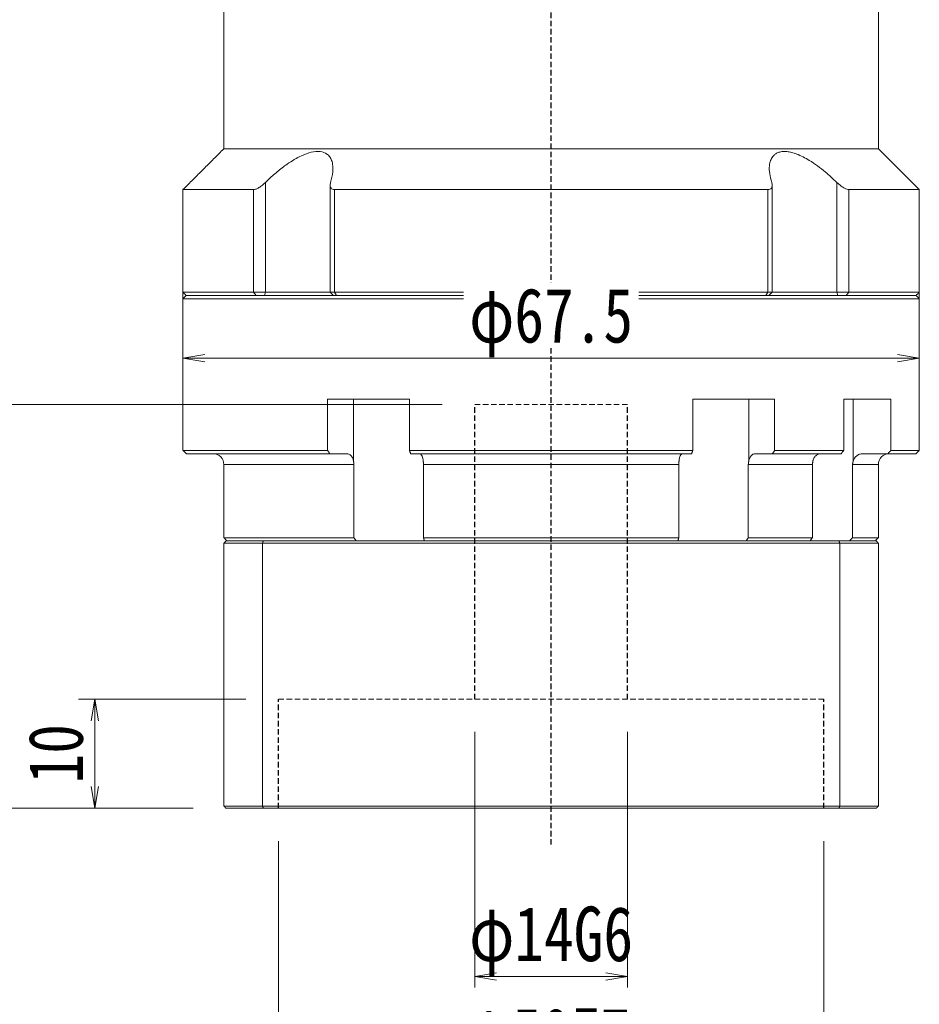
# Model space of a CAD drawing. Header units: millimetres. Extents: x -14 to 494, y -7 to 346.
# Tile 3 of 5: x 67 to 150, y 112 to 202. Entities that reach past the tile are written whole.
import ezdxf

# ---------------------------------------------------------------- set-up
doc = ezdxf.new("R2010")
doc.units = ezdxf.units.MM
doc.linetypes.add('DASHED', pattern=[0.75, 0.5, -0.25])
doc.layers.add('尺寸线层', color=3, linetype='Continuous', lineweight=18)
doc.styles.add('宋体', font='SimSun.ttf', dxfattribs={"width": 0.8})
doc.dimstyles.new('A水平标注$0', dxfattribs={"dimtxt": 3.5, "dimasz": 2, "dimexe": 1.5, "dimexo": 3, "dimgap": 1.1, "dimtad": 1, "dimtoh": 1, "dimdec": 4, "dimdsep": 46, "dimtxsty": '宋体', "dimblk": 'OPEN', "dimcen": 3, "dimclrd": 3, "dimclre": 3, "dimclrt": 6, "dimadec": 0, "dimazin": 0, "dimtm": 1e-09, "dimtfac": 1, "dimtdec": 4, "dimtix": 1, "dimtmove": 0, "dimatfit": 3, "dimldrblk": 'OPEN', "dimfxl": 0, "dimlwd": 13, "dimlwe": 13, "dimarcsym": 0})
doc.dimstyles.new('D直径标注φ25', dxfattribs={"dimtxt": 3.5, "dimasz": 2, "dimexe": 1, "dimexo": 3, "dimtad": 1, "dimtoh": 1, "dimdec": 1, "dimdsep": 46, "dimtxsty": '宋体', "dimblk": 'OPEN', "dimcen": 3, "dimclrd": 3, "dimclre": 3, "dimclrt": 130, "dimadec": 0, "dimazin": 0, "dimtm": 1e-09, "dimtfac": 1, "dimtdec": 1, "dimtmove": 0, "dimatfit": 0, "dimldrblk": 'OPEN', "dimfxl": 0, "dimlwd": 13, "dimlwe": 13, "dimarcsym": 0})

# ---------------------------------------------------------------- blocks, each defined once
blk = doc.blocks.new('_Open')
at = {"color": 0, "linetype": 'ByBlock', "lineweight": -2}
for p, q in [((-1, 0.167), (0, 0)), ((-1, -0.167), (0, 0)), ((0, 0), (-1, 0))]:
    blk.add_line(p, q, dxfattribs=at)
blk = doc.blocks.new('*D34')
at = {"layer": 'Defpoints', "color": 0, "transparency": 16777216}
for p in [(91.172, 129.838), (141.172, 129.838), (141.172, 105.094)]:
    blk.add_point(p, dxfattribs=at)
at = {"layer": '尺寸线层', "color": 3, "lineweight": 13, "transparency": 16777216}
for p, q in [((91.172, 126.838), (91.172, 104.094)), ((141.172, 126.838), (141.172, 104.094)), ((93.172, 105.094), (139.172, 105.094))]:
    blk.add_line(p, q, dxfattribs=at)
at = {"layer": '尺寸线层', "color": 3, "lineweight": 13, "transparency": 16777216, "xscale": 2, "yscale": 2, "zscale": 2, "rotation": 180}
blk.add_blockref('_Open', (91.172, 105.094), dxfattribs=at)
at = {"layer": '尺寸线层', "color": 3, "lineweight": 13, "transparency": 16777216, "xscale": 2, "yscale": 2, "zscale": 2}
blk.add_blockref('_Open', (141.172, 105.094), dxfattribs=at)
at = {"layer": '尺寸线层', "color": 130, "transparency": 16777216, "insert": (115.906, 108.331), "char_height": 5, "attachment_point": 5, "style": '宋体'}
blk.add_mtext('φ50E7', dxfattribs=at)
blk = doc.blocks.new('*D35')
at = {"layer": 'Defpoints', "color": 0, "transparency": 16777216}
for p in [(109.172, 139.838), (123.172, 139.838), (123.172, 114.41)]:
    blk.add_point(p, dxfattribs=at)
at = {"layer": '尺寸线层', "color": 3, "lineweight": 13, "transparency": 16777216}
for p, q in [((109.172, 136.838), (109.172, 113.41)), ((123.172, 136.838), (123.172, 113.41)), ((111.172, 114.41), (121.172, 114.41))]:
    blk.add_line(p, q, dxfattribs=at)
at = {"layer": '尺寸线层', "color": 3, "lineweight": 13, "transparency": 16777216, "xscale": 2, "yscale": 2, "zscale": 2, "rotation": 180}
blk.add_blockref('_Open', (109.172, 114.41), dxfattribs=at)
at = {"layer": '尺寸线层', "color": 3, "lineweight": 13, "transparency": 16777216, "xscale": 2, "yscale": 2, "zscale": 2}
blk.add_blockref('_Open', (123.172, 114.41), dxfattribs=at)
at = {"layer": '尺寸线层', "color": 130, "transparency": 16777216, "insert": (116.172, 117.646), "char_height": 5, "attachment_point": 5, "style": '宋体'}
blk.add_mtext('φ14G6', dxfattribs=at)
blk = doc.blocks.new('*D36')
at = {"layer": 'Defpoints', "color": 0, "transparency": 16777216}
for p in [(91.172, 139.838), (74.332, 129.838), (86.372, 129.838)]:
    blk.add_point(p, dxfattribs=at)
at = {"layer": '尺寸线层', "color": 3, "lineweight": 13, "transparency": 16777216}
for p, q in [((88.172, 139.838), (72.832, 139.838)), ((74.332, 137.838), (74.332, 131.838)), ((83.372, 129.838), (72.832, 129.838))]:
    blk.add_line(p, q, dxfattribs=at)
at = {"layer": '尺寸线层', "color": 3, "lineweight": 13, "transparency": 16777216, "xscale": 2, "yscale": 2, "zscale": 2}
for p, rotation in [((74.332, 139.838), 90), ((74.332, 129.838), 270)]:
    blk.add_blockref('_Open', p, dxfattribs=dict(at, rotation=rotation))
at = {"layer": '尺寸线层', "color": 6, "transparency": 16777216, "insert": (70.787, 134.838), "char_height": 5, "attachment_point": 5, "rotation": 90, "style": '宋体', "bg_fill": 3, "box_fill_scale": 1.1, "bg_fill_color": 257, "bg_fill_transparency": 0}
blk.add_mtext('10', dxfattribs=at)
blk = doc.blocks.new('*D37')
at = {"layer": 'Defpoints', "color": 0, "transparency": 16777216}
for p in [(109.172, 166.838), (65.971, 129.838), (86.372, 129.838)]:
    blk.add_point(p, dxfattribs=at)
at = {"layer": '尺寸线层', "color": 3, "lineweight": 13, "transparency": 16777216}
for p, q in [((106.172, 166.838), (64.471, 166.838)), ((65.971, 164.838), (65.971, 131.838)), ((83.372, 129.838), (64.471, 129.838))]:
    blk.add_line(p, q, dxfattribs=at)
at = {"layer": '尺寸线层', "color": 3, "lineweight": 13, "transparency": 16777216, "xscale": 2, "yscale": 2, "zscale": 2}
for p, rotation in [((65.971, 166.838), 90), ((65.971, 129.838), 270)]:
    blk.add_blockref('_Open', p, dxfattribs=dict(at, rotation=rotation))
at = {"layer": '尺寸线层', "color": 6, "transparency": 16777216, "insert": (62.427, 148.338), "char_height": 5, "attachment_point": 5, "rotation": 90, "style": '宋体', "bg_fill": 3, "box_fill_scale": 1.1, "bg_fill_color": 257, "bg_fill_transparency": 0}
blk.add_mtext('37', dxfattribs=at)
blk = doc.blocks.new('*D38')
at = {"layer": 'Defpoints', "color": 0, "transparency": 16777216}
for p in [(82.422, 181.838), (149.922, 181.838), (82.422, 171.106)]:
    blk.add_point(p, dxfattribs=at)
at = {"layer": '尺寸线层', "color": 3, "lineweight": 13, "transparency": 16777216}
for p, q in [((82.422, 178.838), (82.422, 170.106)), ((149.922, 178.838), (149.922, 170.106)), ((147.922, 171.106), (84.422, 171.106))]:
    blk.add_line(p, q, dxfattribs=at)
at = {"layer": '尺寸线层', "color": 3, "lineweight": 13, "transparency": 16777216, "xscale": 2, "yscale": 2, "zscale": 2, "rotation": 180}
blk.add_blockref('_Open', (82.422, 171.106), dxfattribs=at)
at = {"layer": '尺寸线层', "color": 3, "lineweight": 13, "transparency": 16777216, "xscale": 2, "yscale": 2, "zscale": 2}
blk.add_blockref('_Open', (149.922, 171.106), dxfattribs=at)
at = {"layer": '尺寸线层', "color": 130, "transparency": 16777216, "insert": (116.172, 174.343), "char_height": 5, "attachment_point": 5, "style": '宋体', "bg_fill": 3, "box_fill_scale": 1.1, "bg_fill_color": 257, "bg_fill_transparency": 0}
blk.add_mtext('φ67.5', dxfattribs=at)

msp = doc.modelspace()

# ---------------------------------------------------------------- linework, layer by layer
at = {"color": 1, "linetype": 'DASHED'}
msp.add_line((116.17202, 126.51335), (116.17202, 214.83827), dxfattribs=at)
at = {"color": 7, "linetype": 'Continuous', "lineweight": 15}
for p, q in [((146.17202, 190.28827), (86.17202, 190.28827)), ((89.99044, 177.13827), (89.99044, 187.20771)), ((142.3536, 187.20771), (142.3536, 177.13827)), ((88.88014, 186.53827), (82.42202, 186.53827)), ((88.88014, 186.53827), (88.88014, 177.13827)), ((136.02689, 186.53827), (96.31715, 186.53827)), ((96.31715, 177.13827), (96.31715, 186.53827)), ((136.02689, 186.53827), (136.02689, 177.13827)), ((149.92202, 186.53827), (143.4639, 186.53827)), ((143.4639, 177.13827), (143.4639, 186.53827)), ((88.88014, 177.13827), (82.42202, 177.13827)), ((89.99044, 177.13827), (88.88014, 177.13827)), ((89.12274, 176.83827), (88.88014, 177.13827)), ((89.89995, 176.83827), (89.99044, 177.13827)), ((95.90544, 177.13827), (89.99044, 177.13827)), ((96.31715, 177.13827), (95.90544, 177.13827)), ((136.02689, 177.13827), (96.31715, 177.13827)), ((96.49363, 176.83827), (96.31715, 177.13827)), ((136.02689, 177.13827), (135.85041, 176.83827)), ((136.4386, 177.13827), (136.02689, 177.13827)), ((142.3536, 177.13827), (136.4386, 177.13827)), ((142.3536, 177.13827), (142.44409, 176.83827)), ((143.4639, 177.13827), (142.3536, 177.13827)), ((143.4639, 177.13827), (143.2213, 176.83827)), ((149.92202, 177.13827), (143.4639, 177.13827)), ((82.42202, 176.53827), (116.17202, 176.53827)), ((82.72202, 176.83827), (89.12274, 176.83827)), ((116.17202, 176.83827), (82.72202, 176.83827)), ((96.49363, 176.83827), (135.85041, 176.83827)), ((149.62202, 176.83827), (116.17202, 176.83827)), ((116.17202, 176.53827), (149.92202, 176.53827)), ((143.2213, 176.83827), (149.62202, 176.83827)), ((95.68523, 167.33827), (95.68523, 162.63827)), ((95.68523, 167.33827), (103.18794, 167.33827)), ((98.04935, 167.33827), (98.04935, 161.72166)), ((103.18794, 162.63827), (103.18794, 167.33827)), ((129.1561, 167.33827), (129.1561, 162.63827)), ((129.1561, 167.33827), (136.65881, 167.33827)), ((134.29469, 167.33827), (134.29469, 161.72166)), ((136.65881, 162.63827), (136.65881, 167.33827)), ((142.99279, 167.33827), (142.99279, 162.63827)), ((142.99279, 167.33827), (147.32449, 167.33827)), ((143.86837, 167.33827), (143.86837, 161.72166)), ((147.32449, 162.63827), (147.32449, 167.33827)), ((95.68523, 162.63827), (82.42202, 162.63827)), ((129.1561, 162.63827), (103.18794, 162.63827)), ((142.99279, 162.63827), (136.65881, 162.63827)), ((149.92202, 162.63827), (147.32449, 162.63827)), ((82.72202, 162.33827), (95.87827, 162.33827)), ((95.87827, 162.33827), (97.45492, 162.33827)), ((103.29066, 162.33827), (129.05338, 162.33827)), ((134.88912, 162.33827), (136.46577, 162.33827)), ((136.46577, 162.33827), (142.76274, 162.33827)), ((144.73738, 162.33827), (147.04228, 162.33827)), ((147.04228, 162.33827), (149.62202, 162.33827)), ((86.17202, 161.33827), (98.09916, 161.33827)), ((98.09916, 161.33827), (98.09916, 154.63827)), ((104.47132, 161.33827), (127.87272, 161.33827)), ((104.47132, 154.63827), (104.47132, 161.33827)), ((127.87272, 161.33827), (127.87272, 154.63827)), ((134.24488, 154.63827), (134.24488, 161.33827)), ((134.24488, 161.33827), (140.1172, 161.33827)), ((140.1172, 161.33827), (140.1172, 154.63827)), ((143.79617, 154.63827), (143.79617, 161.33827)), ((143.79617, 161.33827), (146.17202, 161.33827)), ((98.09916, 154.63827), (86.17202, 154.63827)), ((89.79021, 154.33827), (86.37202, 154.33827)), ((142.55383, 154.33827), (89.79021, 154.33827)), ((127.87272, 154.63827), (104.47132, 154.63827)), ((140.1172, 154.63827), (134.24488, 154.63827)), ((145.97202, 154.33827), (142.55383, 154.33827)), ((146.17202, 154.63827), (143.79617, 154.63827)), ((86.17202, 154.13827), (89.71451, 154.13827)), ((86.17202, 154.13827), (86.17202, 130.03827)), ((89.71451, 154.13827), (142.62953, 154.13827)), ((89.71451, 154.13827), (89.71451, 130.03827)), ((142.62953, 154.13827), (142.62953, 130.03827)), ((142.62953, 154.13827), (146.17202, 154.13827)), ((146.17202, 154.13827), (146.17202, 130.03827)), ((89.71451, 130.03827), (86.17202, 130.03827)), ((142.62953, 130.03827), (89.71451, 130.03827)), ((146.17202, 130.03827), (142.62953, 130.03827)), ((86.37202, 129.83827), (89.79021, 129.83827)), ((89.79021, 129.83827), (142.55383, 129.83827)), ((142.55383, 129.83827), (145.97202, 129.83827))]:
    msp.add_line(p, q, dxfattribs=at)
at = {"color": 6, "linetype": 'DASHED', "lineweight": 15}
for p, q in [((109.17202, 166.83827), (123.17202, 166.83827)), ((91.17202, 139.83827), (141.17202, 139.83827))]:
    msp.add_line(p, q, dxfattribs=at)
at = {"color": 6, "linetype": 'DASHED'}
for p, q in [((109.17202, 139.83827), (109.17202, 166.83827)), ((123.17202, 139.83827), (123.17202, 166.83827)), ((91.17202, 129.83827), (91.17202, 139.83827)), ((141.17202, 129.83827), (141.17202, 139.83827))]:
    msp.add_line(p, q, dxfattribs=at)
at = {"color": 7, "linetype": 'Continuous', "lineweight": 15}
for centre, start, end in [((85.17202, 161.33827), 0, 90), ((147.17202, 161.33827), 90, 180)]:
    msp.add_arc(centre, 1, start, end, dxfattribs=at)
for points in [[(86.17202, 190.28827), (86.17202, 209.13827)], [(146.17202, 209.13827), (146.17202, 190.28827)], [(82.42202, 186.53827), (86.17202, 190.28827)], [(146.17202, 190.28827), (149.92202, 186.53827)], [(95.90544, 177.13827), (95.90544, 186.94847)], [(136.4386, 186.94635), (136.4386, 177.13827)], [(82.42202, 177.13827), (82.42202, 186.53827)], [(149.92202, 186.53827), (149.92202, 177.13827)], [(82.72202, 176.83827), (82.42202, 177.13827)], [(96.20544, 176.83827), (95.90544, 177.13827)], [(136.4386, 177.13827), (136.1386, 176.83827)], [(149.92202, 177.13827), (149.62202, 176.83827)], [(82.42202, 176.53827), (82.72202, 176.83827)], [(82.42202, 162.63827), (82.42202, 176.53827)], [(149.62202, 176.83827), (149.92202, 176.53827)], [(149.92202, 176.53827), (149.92202, 162.63827)], [(82.72202, 162.33827), (82.42202, 162.63827)], [(95.87827, 162.33827), (95.68523, 162.63827)], [(103.18794, 162.63827), (103.29066, 162.33827)], [(129.05338, 162.33827), (129.1561, 162.63827)], [(136.65881, 162.63827), (136.46577, 162.33827)], [(142.76274, 162.33827), (142.99279, 162.63827)], [(147.32449, 162.63827), (147.04228, 162.33827)], [(149.92202, 162.63827), (149.62202, 162.33827)], [(98.04935, 161.72166), (98.09916, 161.33827)], [(104.47132, 161.33827), (104.44587, 161.72166)], [(127.89817, 161.72166), (127.87272, 161.33827)], [(134.24488, 161.33827), (134.29469, 161.72166)], [(140.17534, 161.72166), (140.1172, 161.33827)], [(143.79617, 161.33827), (143.86837, 161.72166)], [(86.17202, 154.63827), (86.17202, 161.33827)], [(146.17202, 161.33827), (146.17202, 154.63827)], [(86.47202, 154.33827), (86.17202, 154.63827)], [(86.17202, 154.13827), (86.37202, 154.33827)], [(89.71451, 154.13827), (89.79021, 154.33827)], [(98.3069, 154.33827), (98.09916, 154.63827)], [(104.47132, 154.63827), (104.55718, 154.33827)], [(127.78686, 154.33827), (127.87272, 154.63827)], [(134.24488, 154.63827), (134.03714, 154.33827)], [(139.89811, 154.33827), (140.1172, 154.63827)], [(142.62953, 154.13827), (142.55383, 154.33827)], [(143.79617, 154.63827), (143.50671, 154.33827)], [(146.17202, 154.63827), (145.87202, 154.33827)], [(145.97202, 154.33827), (146.17202, 154.13827)], [(86.37202, 129.83827), (86.17202, 130.03827)], [(89.79021, 129.83827), (89.71451, 130.03827)], [(142.55383, 129.83827), (142.62953, 130.03827)], [(146.17202, 130.03827), (145.97202, 129.83827)]]:
    msp.add_open_spline(points, degree=1, dxfattribs=at)
for points, knots in [([(95.95202, 187.20771), (96.03834, 187.53241), (96.1792, 188.06222), (96.17941, 188.73199), (96.07989, 189.19731), (95.88681, 189.55756), (95.57425, 189.87115), (95.02992, 190.07787), (94.20147, 190.00849), (93.36784, 189.70287), (92.62237, 189.30549), (91.86748, 188.81654), (91.05031, 188.1873), (90.4049, 187.61156), (90.06395, 187.27934), (89.99044, 187.20771)], [0, 0, 0, 0, 1.11182372, 1.81420612, 2.51566033, 3.04483602, 3.57329486, 4.42953716, 5.28825035, 6.10443456, 6.713373, 7.32328678, 8.2077147, 9.09350394, 9.33698598, 9.33698598, 9.33698598, 9.33698598]), ([(142.3536, 187.20771), (142.18482, 187.37029), (141.84593, 187.69673), (141.25941, 188.20624), (140.59239, 188.73024), (139.90583, 189.19398), (139.26118, 189.55653), (138.71847, 189.79951), (138.22071, 189.95911), (137.78582, 190.03865), (137.38515, 190.04365), (137.04475, 189.97422), (136.7641, 189.83958), (136.51114, 189.62566), (136.30828, 189.30736), (136.16963, 188.82132), (136.15847, 188.19035), (136.26672, 187.61493), (136.36998, 187.27934), (136.39202, 187.20771)], [0, 0, 0, 0, 0.55390255, 1.11219241, 1.80637677, 2.51506714, 3.03717136, 3.57200964, 3.99551925, 4.43064956, 4.85454164, 5.29218289, 5.69654568, 6.11000127, 6.71052621, 7.32805336, 8.20046253, 9.09705721, 9.34037366, 9.34037366, 9.34037366, 9.34037366]), ([(89.99044, 187.20771), (89.86653, 187.09374), (89.65339, 186.8977), (89.33046, 186.68691), (89.06943, 186.56215), (88.94279, 186.54618), (88.88014, 186.53827)], [0, 0, 0, 0, 0.46169038, 0.7941049, 1.05906551, 1.31852152, 1.31852152, 1.31852152, 1.31852152]), ([(96.31715, 186.53827), (96.24868, 186.54528), (96.11204, 186.55926), (95.96799, 186.67312), (95.87947, 186.882), (95.92508, 187.08678), (95.95202, 187.20771)], [0, 0, 0, 0, 0.171395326, 0.342031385, 0.579724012, 0.922519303, 0.922519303, 0.922519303, 0.922519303]), ([(136.39202, 187.20771), (136.418, 187.09374), (136.46269, 186.8977), (136.38591, 186.68691), (136.24521, 186.56215), (136.09915, 186.54618), (136.02689, 186.53827)], [0, 0, 0, 0, 0.32309471, 0.555721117, 0.741142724, 0.922712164, 0.922712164, 0.922712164, 0.922712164]), ([(143.4639, 186.53827), (143.40515, 186.54528), (143.28792, 186.55926), (143.03828, 186.67312), (142.70903, 186.882), (142.48556, 187.08678), (142.3536, 187.20771)], [0, 0, 0, 0, 0.24497537, 0.48886552, 0.82859963, 1.31855699, 1.31855699, 1.31855699, 1.31855699]), ([(97.45492, 162.33827), (97.47955, 162.33692), (97.5763, 162.33161), (97.74197, 162.25411), (97.92077, 162.05559), (98.01228, 161.85449), (98.04516, 161.73668), (98.04935, 161.72166)], [0, 0, 0, 0, 0.089884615, 0.353044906, 0.616157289, 0.879026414, 0.917446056, 0.917446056, 0.917446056, 0.917446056]), ([(104.44587, 161.72166), (104.42764, 161.82118), (104.39116, 162.02039), (104.29751, 162.22958), (104.20586, 162.32717), (104.14854, 162.33551), (104.12958, 162.33827)], [0, 0, 0, 0, 0.209448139, 0.41923009, 0.629206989, 0.732971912, 0.732971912, 0.732971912, 0.732971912]), ([(128.21446, 162.33827), (128.20136, 162.33692), (128.14988, 162.33161), (128.06173, 162.25411), (127.96659, 162.05559), (127.9179, 161.85449), (127.9004, 161.73668), (127.89817, 161.72166)], [0, 0, 0, 0, 0.071830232, 0.282131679, 0.492394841, 0.702463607, 0.733166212, 0.733166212, 0.733166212, 0.733166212]), ([(134.29469, 161.72166), (134.30992, 161.77172), (134.34082, 161.87329), (134.40685, 162.00714), (134.48601, 162.12399), (134.57622, 162.21764), (134.67609, 162.28661), (134.78111, 162.33019), (134.85346, 162.3356), (134.88912, 162.33827)], [0, 0, 0, 0, 0.129312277, 0.26236267, 0.391927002, 0.525242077, 0.654927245, 0.788365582, 0.918031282, 0.918031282, 0.918031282, 0.918031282]), ([(140.88376, 162.33827), (140.85439, 162.33697), (140.78249, 162.33378), (140.66859, 162.3028), (140.5478, 162.24262), (140.4355, 162.15556), (140.33689, 162.04629), (140.2532, 161.9157), (140.20272, 161.80405), (140.18033, 161.73668), (140.17534, 161.72166)], [0, 0, 0, 0, 0.09807966, 0.24010858, 0.38625761, 0.52825849, 0.67438467, 0.81625319, 0.9622461, 1.00416857, 1.00416857, 1.00416857, 1.00416857]), ([(143.86837, 161.72166), (143.91845, 161.82118), (144.01869, 162.02039), (144.27598, 162.22958), (144.52778, 162.32717), (144.68528, 162.33551), (144.73738, 162.33827)], [0, 0, 0, 0, 0.32309769, 0.64671032, 0.97062368, 1.13069293, 1.13069293, 1.13069293, 1.13069293])]:
    msp.add_open_spline(points, degree=3, knots=knots, dxfattribs=at)

# ---------------------------------------------------------------- dimensions: what is measured, and where the dimension line sits
at = {"layer": '尺寸线层'}
for base, p1, p2, text, override, picture, middle in [((123.17202, 114.4096), (109.17202, 139.83827), (123.17202, 139.83827), 'φ<>G6', {"dimtxt": 5, "dimgap": 0.625, "dimtad": 1, "dimdec": 1, "dimlfac": 1, "dimpost": '<>', "dimblk": 'Open', "dimse1": 0, "dimse2": 0, "dimsd1": 0, "dimsd2": 0, "dimtofl": 1, "dimtvp": 0.1, "dimtfill": 0, "dimtfillclr": 256}, '*D35', (116.17202, 114.4096)), ((141.17202, 105.09379), (91.17202, 129.83827), (141.17202, 129.83827), 'φ<>E7', {"dimtxt": 5, "dimpost": '<>', "dimtvp": 0.1, "dimtfill": 0}, '*D34', (115.90639, 105.09379))]:
    dim = msp.add_linear_dim(base=base, p1=p1, p2=p2, text=text, dimstyle='D直径标注φ25', override=override, dxfattribs=at)
    dim.commit()
    dim.dimension.update_dxf_attribs({"geometry": picture, "text_midpoint": middle, "dimtype": 160})

# ---------------------------------------------------------------- next in the draw order: dimensions: what is measured, and where the dimension line sits
dim = msp.add_linear_dim(base=(82.42202, 171.10648), p1=(149.92202, 181.83827), p2=(82.42202, 181.83827), text='φ<>', dimstyle='D直径标注φ25', override={"dimtxt": 5, "dimgap": 0.625, "dimtad": 1, "dimjust": 0, "dimdec": 1, "dimlfac": 1, "dimpost": '<>', "dimblk": 'Open', "dimse1": 0, "dimse2": 0, "dimsd1": 0, "dimsd2": 0, "dimtofl": 1, "dimtvp": 0.1, "dimtfill": 1, "dimtfillclr": 256}, dxfattribs=at)
dim.commit()
dim.dimension.update_dxf_attribs({"geometry": '*D38', "text_midpoint": (116.17202, 174.34321)})
dim = msp.add_linear_dim(base=(74.33154, 129.83827), p1=(91.17202, 139.83827), p2=(86.37202, 129.83827), angle=90, dimstyle='A水平标注$0', override={"dimtxt": 5, "dimblk": 'Open', "dimtfill": 1, "dimtfillclr": 256}, dxfattribs=at)
dim.commit()
dim.dimension.update_dxf_attribs({"geometry": '*D36', "text_midpoint": (74.33154, 134.83827), "dimtype": 160})

# ---------------------------------------------------------------- next in the draw order: dimensions: what is measured, and where the dimension line sits
dim = msp.add_linear_dim(base=(65.97072, 129.83827), p1=(109.17202, 166.83827), p2=(86.37202, 129.83827), angle=90, dimstyle='A水平标注$0', override={"dimtxt": 5, "dimblk": 'Open', "dimtfill": 1, "dimtfillclr": 256}, dxfattribs=at)
dim.commit()
dim.dimension.update_dxf_attribs({"geometry": '*D37', "text_midpoint": (65.97072, 148.33827), "dimtype": 160})

doc.saveas('drawing.dxf')
